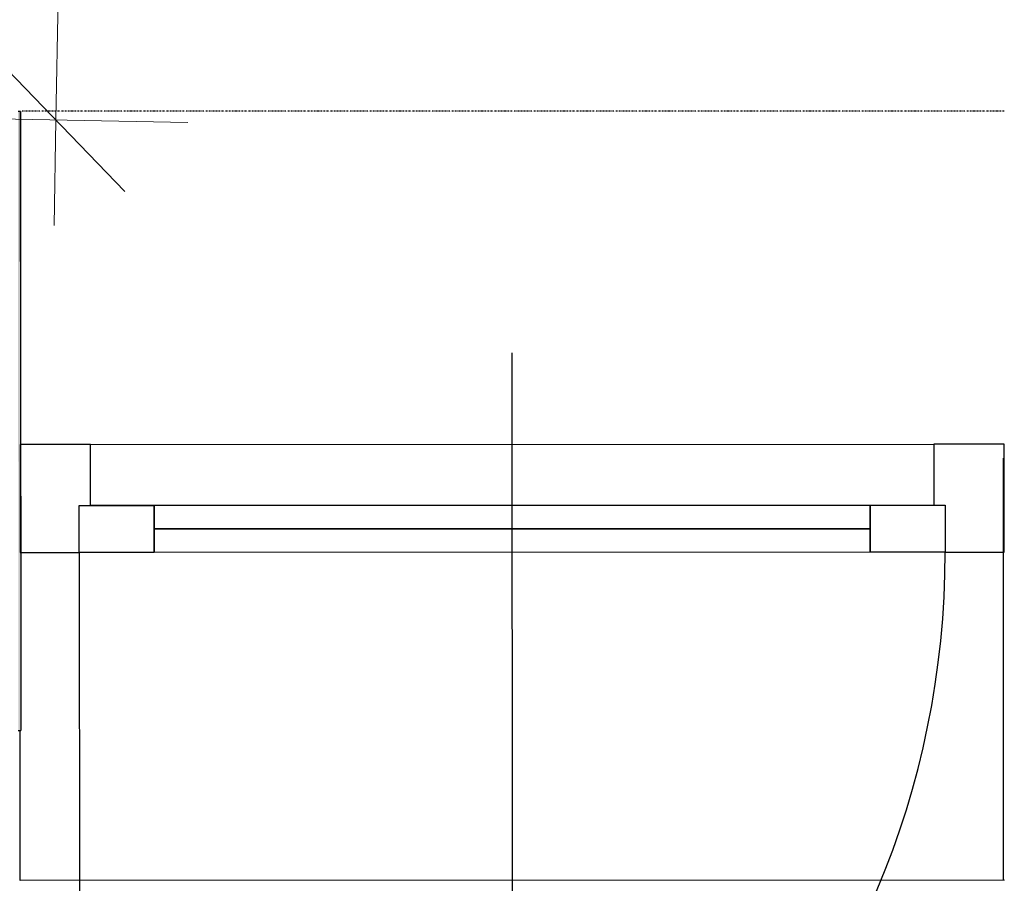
# Model space of a CAD drawing. Header units: millimetres. Extents: x -28017 to 3863, y -4271 to 20239.
# Tile 59 of 105: x -12450 to -11399, y 188 to 1109. Entities that reach past the tile are written whole.
import ezdxf

# ---------------------------------------------------------------- set-up
doc = ezdxf.new("R2010")
doc.units = ezdxf.units.MM
doc.header["$MEASUREMENT"] = 0
doc.linetypes.add('Čerchovaná S', pattern=[3.5, 1.5, -0.85, 0.3, -0.85])
for name, color, linetype in [('5._POHLED ZÁPADNÍ_2_Kóty - SP', 7, 'Continuous'), ('5._POHLED ZÁPADNÍ_2_Nové_Konstrukce - nenosné', 7, 'Continuous'), ('5._POHLED ZÁPADNÍ_2_Nové_Konstrukce - nosné', 7, 'Continuous'), ('5._POHLED ZÁPADNÍ_2_Nové_Kresby a obrázky', 7, 'Continuous'), ('5._POHLED ZÁPADNÍ_2_Nové_Otvory – Dveře', 7, 'Continuous'), ('5._POHLED ZÁPADNÍ_2_Nové_Otvory – Značky dveří', 7, 'Continuous'), ('5._POHLED ZÁPADNÍ_2_Nové_Výplně – Řezové', 7, 'Continuous')]:
    doc.layers.add(name, color=color, linetype=linetype)

msp = doc.modelspace()

# ---------------------------------------------------------------- hatches: boundary and pattern name
at = {"layer": '5._POHLED ZÁPADNÍ_2_Nové_Výplně – Řezové', "linetype": 'Continuous', "lineweight": 0, "true_color": 0xf2b2b2}
msp.add_hatch(color=9, dxfattribs=at).paths.add_polyline_path([(-12451.7, 1010.8), (-12451.5, 350.8), (-12448.9, 350.8), (-12449, 850.8), (-12449.1, 1010.8)])

# ---------------------------------------------------------------- linework, layer by layer
at = {"layer": '5._POHLED ZÁPADNÍ_2_Kóty - SP', "color": 154, "linetype": 'Continuous', "lineweight": 13}
for p, q in [((-12276.1, 8682.4), (-12411.3, 1001.8)), ((-12485, 1078.1), (-12337.7, 925.5)), ((-12561.3, 1004.5), (-12270.7, 999.3)), ((-12411.3, 1001.8), (-12413.3, 889.3))]:
    msp.add_line(p, q, dxfattribs=at)
at = {"layer": '5._POHLED ZÁPADNÍ_2_Nové_Konstrukce - nenosné', "color": 1, "linetype": 'Continuous', "lineweight": 25, "flags": 128}
for points in [[(-12449.1, 1010.8), (-12451.7, 1010.8)], [(-12449.1, 1010.8), (-12449, 850.8)], [(-12449, 850.8), (-12448.9, 350.8)], [(-12451.5, 350.8), (-12448.9, 350.8)]]:
    msp.add_lwpolyline(points, dxfattribs=at)
at = {"layer": '5._POHLED ZÁPADNÍ_2_Nové_Konstrukce - nosné', "color": 1, "linetype": 'Continuous', "lineweight": 25}
msp.add_line((-11400.6, 641.1), (-11400.6, 351.1), dxfattribs=at)
msp.add_line((-11400.6, 641.1), (-11400.6, 351.1), dxfattribs=at)
at = {"layer": '5._POHLED ZÁPADNÍ_2_Nové_Kresby a obrázky', "color": 1, "linetype": 'Čerchovaná S', "lineweight": 25}
msp.add_line((-11399.4, 1011.1), (-12449.4, 1011.2), dxfattribs=at)
at = {"layer": '5._POHLED ZÁPADNÍ_2_Nové_Otvory – Dveře', "color": 1, "linetype": 'Continuous', "lineweight": 25}
for p, q in [((-12449, 850.8), (-12449.1, 1010.8)), ((-12449, 850.8), (-12448.9, 350.8)), ((-12449.4, 655.8), (-12449.4, 540.8)), ((-12374.4, 655.8), (-12449.4, 655.8)), ((-12374.4, 655.8), (-11474.4, 656.1)), ((-12374.4, 590.8), (-12374.4, 655.8)), ((-11474.4, 656.1), (-11474.4, 591.1)), ((-11399.4, 656.1), (-11474.4, 656.1)), ((-11399.4, 541.1), (-11399.4, 656.1)), ((-11400.6, 641.1), (-11400.6, 351.1)), ((-11400.6, 641.1), (-11400.5, 191.1)), ((-12386.4, 540.8), (-12386.4, 590.8)), ((-12386.4, 590.8), (-12374.4, 590.8)), ((-12386.4, 590.8), (-12306.4, 590.8)), ((-12386.4, 540.8), (-12386.4, 590.8)), ((-11474.4, 591.1), (-12374.4, 590.8)), ((-12306.4, 590.8), (-12306.4, 540.8)), ((-11542.4, 591), (-11462.4, 591.1)), ((-11542.4, 541), (-11542.4, 591)), ((-11474.4, 591.1), (-11462.4, 591.1)), ((-11462.4, 591.1), (-11462.4, 541.1)), ((-11462.4, 591.1), (-11462.4, 541.1)), ((-11542.4, 566), (-12306.4, 565.8)), ((-12449.4, 540.8), (-12386.4, 540.8)), ((-12386.4, 540.8), (-12386.1, -383.2)), ((-12306.4, 540.8), (-12386.4, 540.8)), ((-11462.4, 541.1), (-11542.4, 541)), ((-11462.4, 541.1), (-11399.4, 541.1)), ((-12449.3, 190.8), (-12449.3, 350.8)), ((-11399.3, 191.1), (-12449.3, 190.8))]:
    msp.add_line(p, q, dxfattribs=at)
at = {"layer": '5._POHLED ZÁPADNÍ_2_Nové_Otvory – Dveře', "color": 1, "linetype": 'Continuous', "lineweight": 25, "flags": 128}
for points in [[(-11542.4, 566), (-12306.4, 565.8), (-12306.4, 590.8), (-11542.4, 591)], [(-11542.4, 541), (-12306.4, 540.8), (-12306.4, 565.8), (-11542.4, 566)]]:
    msp.add_lwpolyline(points, close=True, dxfattribs=at)
at = {"layer": '5._POHLED ZÁPADNÍ_2_Nové_Otvory – Dveře', "color": 1, "linetype": 'Continuous', "lineweight": 25}
msp.add_arc((-12386.4, 540.8), 924, 270.0169, 0.0169, dxfattribs=at)
at = {"layer": '5._POHLED ZÁPADNÍ_2_Nové_Otvory – Značky dveří', "color": 1, "linetype": 'Continuous', "lineweight": 25}
msp.add_line((-11924.1, -409.1), (-11924.4, 753.6), dxfattribs=at)

doc.saveas('drawing.dxf')
